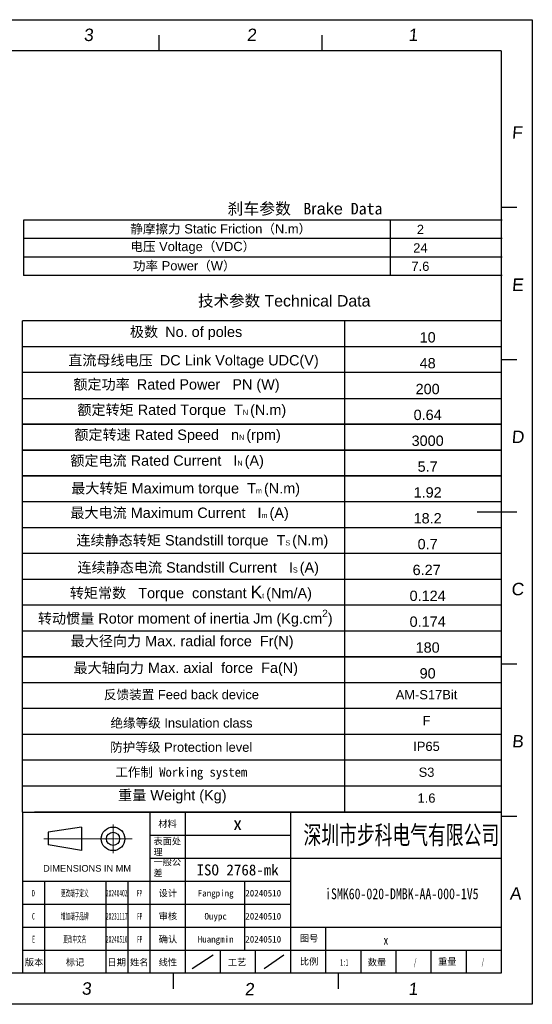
# Model space of a CAD drawing. Header units: millimetres. Extents: x 2798 to 3316, y 1544 to 1917.
# Tile 14 of 14: x 3122 to 3316, y 1544 to 1917. Entities that reach past the tile are written whole.
import ezdxf
from ezdxf.enums import TextEntityAlignment as Align

# ---------------------------------------------------------------- set-up
doc = ezdxf.new("R2010")
doc.units = ezdxf.units.MM
doc.linetypes.add('CENTER', pattern=[0.6, 0.375, -0.075, 0.075, -0.075])
for name, color, linetype in [('01_SOLID', 7, 'Continuous'), ('dimensoin', 7, 'Continuous'), ('RAHMEN025', 7, 'Continuous'), ('图框', 5, 'Continuous'), ('实线', 2, 'Continuous'), ('标注', 4, 'Continuous')]:
    doc.layers.add(name, color=color, linetype=linetype)
doc.layers.add('CENTER', color=1, linetype='CENTER', lineweight=5)
doc.styles.get("Standard").update_dxf_attribs({"font": 'arial_0.ttf'})
doc.styles.add('style1', font='SimSun.ttf', dxfattribs={"height": 5})

# ---------------------------------------------------------------- blocks, each defined once
blk = doc.blocks.new('biaozhuntukuang-08')
for p, q in [((3369.68, -4.99), (3369.68, -41.7)), ((3377.68, -4.99), (3377.68, -41.7)), ((3369.68, -10.24), (3401.68, -10.24)), ((3369.68, -15.48), (3401.68, -15.48)), ((3340.68, -20.73), (3345.68, -20.73)), ((3345.68, -20.73), (3345.68, -41.7)), ((3345.68, -20.73), (3401.68, -20.73)), ((3359.68, -20.73), (3359.68, -41.7)), ((3364.68, -20.73), (3364.68, -41.7)), ((3391.21, -20.73), (3391.21, -36.46)), ((3340.68, -25.97), (3345.68, -25.97)), ((3345.68, -25.97), (3401.68, -25.97)), ((3340.68, -31.21), (3401.68, -31.21)), ((3409.68, -31.21), (3409.68, -41.7)), ((3385.68, -36.46), (3385.68, -41.7)), ((3393.68, -36.46), (3393.68, -41.7)), ((3417.68, -36.46), (3417.68, -41.7)), ((3425.68, -36.46), (3425.68, -41.7)), ((3433.68, -36.46), (3433.68, -41.7)), ((3441.68, -36.46), (3441.68, -41.7))]:
    blk.add_line(p, q)
at = {"layer": 'CENTER'}
for p, q in [((3361.29, -7.84), (3361.29, -14.36)), ((3365.63, -11.1), (3345.56, -11.1))]:
    blk.add_line(p, q, dxfattribs=at)
at = {"layer": '图框'}
for p, q in [((3449.68, 168.32), (3152.68, 168.32)), ((3449.68, 168.32), (3449.68, -41.7)), ((3340.68, -4.99), (3340.68, -41.7)), ((3340.68, -4.99), (3449.68, -4.99)), ((3401.68, -4.99), (3401.68, -41.7)), ((3401.68, -15.48), (3449.68, -15.48)), ((3401.68, -31.21), (3449.68, -31.21)), ((3340.68, -36.46), (3345.68, -36.46)), ((3345.68, -36.46), (3401.68, -36.46)), ((3401.68, -36.46), (3449.68, -36.46)), ((3449.68, -41.7), (3152.68, -41.7))]:
    blk.add_line(p, q, dxfattribs=at)
at = {"layer": '实线'}
for p, q in [((3354.14, -8.41), (3346.51, -9.6)), ((3354.14, -8.41), (3354.14, -13.79)), ((3346.51, -9.6), (3346.51, -12.47)), ((3354.14, -13.79), (3346.51, -12.47))]:
    blk.add_line(p, q, dxfattribs=at)
for radius in [2.69, 1.5]:
    blk.add_circle((3361.29, -11.1), radius, dxfattribs=at)
at = {"layer": '标注', "color": 1}
for p, q in [((3145.61, 175.39), (3456.75, 175.39)), ((3456.75, 175.39), (3456.75, -48.77)), ((3371.72, 171.86), (3371.72, 168.32)), ((3408.85, 171.86), (3408.85, 168.32)), ((3453.22, 132.61), (3449.68, 132.61)), ((3453.22, 97.96), (3449.68, 97.96)), ((3453.22, 63.31), (3444.2, 63.31)), ((3453.22, 28.66), (3449.68, 28.66)), ((3453.22, -5.99), (3449.68, -5.99)), ((3374.96, -41.7), (3374.96, -45.24)), ((3412.55, -41.7), (3412.55, -45.24)), ((3456.75, -48.77), (3145.61, -48.77))]:
    blk.add_line(p, q, dxfattribs=at)
at = {"layer": '标注'}
for p, q in [((3379.28, -40.65), (3384.08, -37.51)), ((3395.66, -40.65), (3400.17, -37.51))]:
    blk.add_line(p, q, dxfattribs=at)
at = {"layer": 'RAHMEN025', "style": 'style1'}
blk.add_text('材料', height=1.5, dxfattribs=at).set_placement((3371.59, -8.44))
at = {"layer": 'RAHMEN025', "char_height": 1.5, "attachment_point": 1, "style": 'style1'}
for s, insert, width in [('表面处理{\\fArial|b0|i0|c0|p34;}', (3370.49, -10.88), 6.2824), ('一般公差', (3370.49, -15.64), 6.2824), ('{\\fArial|b0|i0|c0|p32;DIMENSIONS IN MM}', (3345.36, -17.07), 20.7228)]:
    blk.add_mtext(s, dxfattribs=dict(at, insert=insert, width=width))
at = {"layer": 'RAHMEN025', "style": 'style1', "flags": 4}
for tag, p in [('设计', (3373.77, -23.48)), ('设计人', (3384.66, -23.48)), ('设计日期', (3395.48, -23.48)), ('审核', (3373.77, -28.72)), ('审核人', (3384.66, -28.72)), ('审核日期', (3395.48, -28.72)), ('确认', (3373.77, -33.96)), ('确认人', (3384.66, -33.96)), ('确认日期', (3395.48, -33.96)), ('图号', (3405.93, -33.78)), ('比例', (3405.93, -39.03)), ('重量', (3437.39, -39.06)), ('版本', (3343.3, -39.21)), ('标记', (3352.64, -39.21)), ('日期', (3362.11, -39.21)), ('姓名', (3367.25, -39.21)), ('线性', (3373.77, -39.21)), ('工艺', (3389.51, -39.21)), ('数量', (3421.38, -39.21))]:
    blk.add_attdef(tag, text='', height=1.5, dxfattribs=at).set_placement(p, align=Align.MIDDLE_CENTER)
at = {"layer": 'RAHMEN025', "color": 5, "style": 'style1', "width": 0.8, "flags": 4}
blk.add_attdef('PARTNUMBER', text='', height=2.12, dxfattribs=at).set_placement((3423.42, -34.16), align=Align.MIDDLE_CENTER)
at = {"layer": '图框', "style": 'style1', "width": 0.5, "flags": 4}
for tag, p in [('MATERIAL', (3389.65, -7.62)), ('SURFACE', (3389.65, -12.97)), ('GENERAL-TOLERANCE', (3389.65, -18.18)), ('VERSION3', (3343.16, -23.48)), ('MARK3', (3352.56, -23.48)), ('DATE3', (3362.12, -23.48)), ('NAME3', (3367.31, -23.48)), ('VERSION2', (3343.16, -28.72)), ('MARK2', (3352.56, -28.72)), ('DATE2', (3362.12, -28.72)), ('NAME2', (3367.35, -28.72)), ('VERSION1', (3343.16, -33.96)), ('MARK1', (3352.56, -33.96)), ('DATE1', (3362.12, -33.96)), ('NAME1', (3367.35, -33.96)), ('SCALE', (3413.95, -39.21)), ('QUANTITY', (3430.07, -39.21)), ('WEIGHT', (3445.5, -39.08))]:
    blk.add_attdef(tag, text='', height=1.5, dxfattribs=at).set_placement(p, align=Align.MIDDLE_CENTER)
at = {"layer": '图框', "style": 'style1'}
for tag, width, p in [('深圳步进科技有限公司', 0.6, (3426.93, -10.11)), ('PARTNAME', 0.8, (3427.04, -23.57))]:
    blk.add_attdef(tag, text='', height=4.24, dxfattribs=dict(at, width=width)).set_placement(p, align=Align.MIDDLE)
at = {"layer": '标注', "color": 1, "oblique": 5}
for s, p in [('3', (3354.6, 170.53)), ('2', (3391.73, 170.53)), ('1', (3428.5, 170.53)), ('F', (3452.06, 148.3)), ('E', (3452.06, 113.65)), ('D', (3451.99, 79)), ('C', (3451.93, 44.35)), ('B', (3452.09, 9.7)), ('A', (3451.58, -24.95)), ('3', (3354.13, -46.59)), ('2', (3391.25, -46.74)), ('1', (3428.5, -46.68))]:
    blk.add_text(s, height=2.83, dxfattribs=at).set_placement(p)

msp = doc.modelspace()

# ---------------------------------------------------------------- linework, layer by layer
at = {"color": 1}
for p, q in [((3123.5, 1841.38), (3123.5, 1820.38)), ((3123.13, 1617), (3123.13, 1803.2)), ((3123.13, 1773.8), (3123.13, 1803.2))]:
    msp.add_line(p, q, dxfattribs=at)
at = {"layer": '01_SOLID', "color": 3}
msp.add_line((3245.28, 1617), (3245.28, 1803.2), dxfattribs=at)
at = {"layer": '01_SOLID', "color": 2}
for p, q in [((3123.13, 1773.8), (3304.65, 1773.8)), ((3123.13, 1764), (3304.65, 1764)), ((3123.13, 1754.2), (3304.65, 1754.2)), ((3123.13, 1744.4), (3304.65, 1744.4))]:
    msp.add_line(p, q, dxfattribs=at)
at = {"layer": 'dimensoin', "color": 2, "lineweight": 25}
for p, q in [((3305.03, 1841.38), (3123.5, 1841.38)), ((3262.62, 1834.38), (3262.62, 1841.38)), ((3305.03, 1834.38), (3123.5, 1834.38)), ((3262.62, 1827.38), (3262.62, 1834.38)), ((3305.03, 1827.38), (3123.5, 1827.38)), ((3305.03, 1827.38), (3178.62, 1827.38)), ((3262.62, 1820.38), (3262.62, 1827.38)), ((3305.03, 1820.38), (3123.5, 1820.38)), ((3305.03, 1820.38), (3178.62, 1820.38)), ((3305.03, 1820.38), (3178.62, 1820.38)), ((3305.03, 1820.38), (3178.62, 1820.38)), ((3304.65, 1803.2), (3123.13, 1803.2)), ((3304.65, 1793.4), (3123.13, 1793.4)), ((3304.65, 1783.6), (3123.13, 1783.6)), ((3304.65, 1764), (3123.13, 1764)), ((3304.65, 1764), (3123.13, 1764)), ((3304.65, 1764), (3123.13, 1764)), ((3304.65, 1764), (3123.13, 1764)), ((3304.65, 1764), (3123.13, 1764)), ((3304.65, 1764), (3123.13, 1764)), ((3304.65, 1764), (3123.13, 1764)), ((3304.65, 1754.2), (3123.13, 1754.2)), ((3304.65, 1754.2), (3123.13, 1754.2)), ((3304.65, 1754.2), (3123.13, 1754.2)), ((3304.65, 1754.2), (3123.13, 1754.2)), ((3304.65, 1744.4), (3123.13, 1744.4)), ((3304.65, 1744.4), (3123.13, 1744.4)), ((3304.65, 1734.6), (3123.13, 1734.6)), ((3304.65, 1724.8), (3123.13, 1724.8)), ((3304.65, 1715), (3123.13, 1715)), ((3304.65, 1705.2), (3123.13, 1705.2)), ((3304.65, 1705.2), (3123.13, 1705.2)), ((3304.65, 1695.4), (3123.13, 1695.4)), ((3304.65, 1685.6), (3123.13, 1685.6)), ((3304.65, 1675.8), (3123.13, 1675.8)), ((3304.65, 1675.8), (3123.13, 1675.8)), ((3304.65, 1675.8), (3123.13, 1675.8)), ((3123.13, 1675.8), (3304.65, 1675.8)), ((3123.13, 1675.8), (3304.65, 1675.8)), ((3304.65, 1675.8), (3123.13, 1675.8)), ((3304.65, 1666), (3123.13, 1666)), ((3304.65, 1666), (3123.13, 1666)), ((3304.65, 1656.2), (3123.13, 1656.2)), ((3304.65, 1656.2), (3123.13, 1656.2)), ((3304.65, 1656.2), (3123.13, 1656.2)), ((3304.65, 1656.2), (3123.13, 1656.2)), ((3304.65, 1656.2), (3123.13, 1656.2)), ((3304.65, 1656.2), (3123.13, 1656.2)), ((3304.65, 1656.2), (3123.13, 1656.2)), ((3304.65, 1656.2), (3123.13, 1656.2)), ((3304.65, 1646.4), (3123.13, 1646.4)), ((3304.65, 1636.6), (3123.13, 1636.6)), ((3304.65, 1636.6), (3123.13, 1636.6)), ((3304.65, 1636.6), (3123.13, 1636.6)), ((3304.65, 1636.6), (3123.13, 1636.6)), ((3304.65, 1636.6), (3123.13, 1636.6)), ((3304.65, 1636.6), (3123.13, 1636.6)), ((3304.65, 1636.6), (3123.13, 1636.6)), ((3304.65, 1636.6), (3123.13, 1636.6)), ((3304.65, 1626.8), (3123.13, 1626.8)), ((3304.65, 1617), (3127.68, 1617))]:
    msp.add_line(p, q, dxfattribs=at)

# ---------------------------------------------------------------- block references
at = {"layer": '标注'}
ref = msp.add_blockref('biaozhuntukuang-08', (-2440.34, 1625.31), dxfattribs=dict(at, xscale=1.665369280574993, yscale=1.665369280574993, zscale=1.665369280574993))
ref.add_attrib('PARTNAME', 'iSMK60-020-DMBK-AA-000-1V5', dxfattribs={"layer": '图框', "height": 4.112, "style": 'style1', "width": 0.8}).set_placement((3266.95, 1586.07), align=Align.MIDDLE)
ref.add_attrib('比例', '比例', dxfattribs={"layer": 'RAHMEN025', "height": 2.498, "style": 'style1'}).set_placement((3231.79, 1560.32), align=Align.MIDDLE_CENTER)
ref.add_attrib('图号', '图号', dxfattribs={"layer": 'RAHMEN025', "height": 2.498, "style": 'style1'}).set_placement((3231.79, 1569.06), align=Align.MIDDLE_CENTER)
ref.add_attrib('VERSION1', 'E', dxfattribs={"layer": '图框', "height": 2.66, "style": 'style1', "width": 0.5}).set_placement((3127.26, 1568.75), align=Align.MIDDLE_CENTER)
ref.add_attrib('版本', '版本', dxfattribs={"layer": 'RAHMEN025', "height": 2.498, "style": 'style1'}).set_placement((3127.48, 1560.02), align=Align.MIDDLE_CENTER)
ref.add_attrib('NAME1', 'FP', dxfattribs={"layer": '图框', "height": 2.498, "style": 'style1', "width": 0.5}).set_placement((3167.54, 1568.75), align=Align.MIDDLE_CENTER)
ref.add_attrib('DATE1', '20240510', dxfattribs={"layer": '图框', "height": 2.498, "style": 'style1', "width": 0.5}).set_placement((3158.83, 1568.75), align=Align.MIDDLE_CENTER)
ref.add_attrib('日期', '日期', dxfattribs={"layer": 'RAHMEN025', "height": 2.498, "style": 'style1'}).set_placement((3158.81, 1560.02), align=Align.MIDDLE_CENTER)
ref.add_attrib('确认', '确认', dxfattribs={"layer": 'RAHMEN025', "height": 2.498, "style": 'style1'}).set_placement((3178.23, 1568.75), align=Align.MIDDLE_CENTER)
ref.add_attrib('PARTNUMBER', 'x', dxfattribs={"layer": 'RAHMEN025', "color": 5, "height": 3.53, "style": 'style1', "width": 0.8}).set_placement((3260.91, 1568.42), align=Align.MIDDLE_CENTER)
ref.add_attrib('数量', '数量', dxfattribs={"layer": 'RAHMEN025', "height": 2.498, "style": 'style1'}).set_placement((3257.52, 1560.02), align=Align.MIDDLE_CENTER)
ref.add_attrib('QUANTITY', '/', dxfattribs={"layer": '图框', "height": 2.5, "style": 'style1', "width": 0.5}).set_placement((3271.99, 1560.02), align=Align.MIDDLE_CENTER)
ref.add_attrib('深圳步进科技有限公司', '深圳市步科电气有限公司', dxfattribs={"layer": '图框', "height": 7.0659, "style": 'style1', "width": 0.7}).set_placement((3266.77, 1608.48), align=Align.MIDDLE)
ref.add_attrib('MARK1', '更改中文名', dxfattribs={"layer": '图框', "height": 2.498, "style": 'style1', "width": 0.5}).set_placement((3142.92, 1568.75), align=Align.MIDDLE_CENTER)
ref.add_attrib('标记', '标记', dxfattribs={"layer": 'RAHMEN025', "height": 2.498, "style": 'style1'}).set_placement((3143.04, 1560.02), align=Align.MIDDLE_CENTER)
ref.add_attrib('姓名', '姓名', dxfattribs={"layer": 'RAHMEN025', "height": 2.498, "style": 'style1'}).set_placement((3167.37, 1560.02), align=Align.MIDDLE_CENTER)
ref.add_attrib('审核', '审核', dxfattribs={"layer": 'RAHMEN025', "height": 2.498, "style": 'style1'}).set_placement((3178.23, 1577.48), align=Align.MIDDLE_CENTER)
ref.add_attrib('设计', '设计', dxfattribs={"layer": 'RAHMEN025', "height": 2.498, "style": 'style1'}).set_placement((3178.23, 1586.22), align=Align.MIDDLE_CENTER)
ref.add_attrib('确认人', 'Huangmin', dxfattribs={"layer": 'RAHMEN025', "height": 2.498, "style": 'style1'}).set_placement((3196.36, 1568.75), align=Align.MIDDLE_CENTER)
ref.add_attrib('审核人', 'Ouypc', dxfattribs={"layer": 'RAHMEN025', "height": 2.498, "style": 'style1'}).set_placement((3196.36, 1577.48), align=Align.MIDDLE_CENTER)
ref.add_attrib('VERSION2', 'C', dxfattribs={"layer": '图框', "height": 2.5, "style": 'style1', "width": 0.5}).set_placement((3127.26, 1577.48), align=Align.MIDDLE_CENTER)
ref.add_attrib('NAME2', 'FP', dxfattribs={"layer": '图框', "height": 2.498, "style": 'style1', "width": 0.5}).set_placement((3167.54, 1577.48), align=Align.MIDDLE_CENTER)
ref.add_attrib('DATE2', '20231117', dxfattribs={"layer": '图框', "height": 2.498, "style": 'style1', "width": 0.5}).set_placement((3158.83, 1577.48), align=Align.MIDDLE_CENTER)
ref.add_attrib('MARK2', '增加端子品牌', dxfattribs={"layer": '图框', "height": 2.498, "style": 'style1', "width": 0.5}).set_placement((3142.92, 1577.48), align=Align.MIDDLE_CENTER)
ref.add_attrib('VERSION3', 'D', dxfattribs={"layer": '图框', "height": 2.5, "style": 'style1', "width": 0.5}).set_placement((3127.26, 1586.22), align=Align.MIDDLE_CENTER)
ref.add_attrib('NAME3', 'FP', dxfattribs={"layer": '图框', "height": 2.498, "style": 'style1', "width": 0.5}).set_placement((3167.47, 1586.22), align=Align.MIDDLE_CENTER)
ref.add_attrib('DATE3', '20240402', dxfattribs={"layer": '图框', "height": 2.498, "style": 'style1', "width": 0.5}).set_placement((3158.83, 1586.22), align=Align.MIDDLE_CENTER)
ref.add_attrib('MARK3', '更改端子定义', dxfattribs={"layer": '图框', "height": 2.498, "style": 'style1', "width": 0.5}).set_placement((3142.92, 1586.22), align=Align.MIDDLE_CENTER)
ref.add_attrib('MATERIAL', 'x', dxfattribs={"layer": '图框', "height": 5, "style": 'style1'}).set_placement((3204.68, 1612.63), align=Align.MIDDLE_CENTER)
ref.add_attrib('GENERAL-TOLERANCE', 'ISO 2768-mk', dxfattribs={"layer": '图框', "height": 4.1634, "style": 'style1'}).set_placement((3204.68, 1595.04), align=Align.MIDDLE_CENTER)
ref.add_attrib('工艺', '工艺', dxfattribs={"layer": 'RAHMEN025', "height": 2.498, "style": 'style1'}).set_placement((3204.45, 1560.02), align=Align.MIDDLE_CENTER)
ref.add_attrib('确认日期', '20240510', dxfattribs={"layer": 'RAHMEN025', "height": 2.498, "style": 'style1'}).set_placement((3214.39, 1568.75), align=Align.MIDDLE_CENTER)
ref.add_attrib('审核日期', '20240510', dxfattribs={"layer": 'RAHMEN025', "height": 2.498, "style": 'style1'}).set_placement((3214.39, 1577.48), align=Align.MIDDLE_CENTER)
ref.add_attrib('SCALE', '1:1', dxfattribs={"layer": '图框', "height": 2.498, "style": 'style1', "width": 0.5}).set_placement((3245.15, 1560.02), align=Align.MIDDLE_CENTER)
ref.add_attrib('重量', '重量', dxfattribs={"layer": 'RAHMEN025', "height": 2.498, "style": 'style1'}).set_placement((3284.18, 1560.27), align=Align.MIDDLE_CENTER)
ref.add_attrib('WEIGHT', '/', dxfattribs={"layer": '图框', "height": 2.5, "style": 'style1', "width": 0.5}).set_placement((3297.69, 1560.23), align=Align.MIDDLE_CENTER)
ref.add_attrib('设计人', 'Fangping', dxfattribs={"layer": 'RAHMEN025', "height": 2.498, "style": 'style1'}).set_placement((3196.36, 1586.22), align=Align.MIDDLE_CENTER)
ref.add_attrib('设计日期', '20240510', dxfattribs={"layer": 'RAHMEN025', "height": 2.498, "style": 'style1'}).set_placement((3214.39, 1586.22), align=Align.MIDDLE_CENTER)
ref.add_attrib('线性', '线性', dxfattribs={"layer": 'RAHMEN025', "height": 2.498, "style": 'style1'}).set_placement((3178.23, 1560.02), align=Align.MIDDLE_CENTER)

# ---------------------------------------------------------------- texts
at = {"layer": '01_SOLID', "color": 3, "attachment_point": 5}
for s, insert, char_height, width in [(' 刹车参数 {\\fSimSun|b1|i0|c134|p2; B}rake{\\fSimSun|b1|i0|c134|p2; Data}', (3229.37, 1845.5), 4.41, 101.43), ('静摩擦力 Static Friction（N.m）', (3198.28, 1837.88), 3.5, 80.5), ('2', (3274, 1837.88), 3.5, 80.5), ('电压 Voltage（VDC）', (3187.68, 1830.88), 3.5, 80.5), ('24', (3274, 1830.88), 3.5, 80.5), ('功率 Power（W）', (3184.44, 1823.88), 3.5, 80.5), ('7.6', (3274, 1823.88), 3.5, 80.5), ('{\\fSimSun|b0|i0|c134|p2;极数 }No. of poles', (3185.14, 1798.47), 3.92, 195.7861), ('10', (3276.74, 1796.94), 3.92, 195.7861), ('{\\fSimSun|b0|i0|c134|p2;直流母线电压 }DC Link Voltage UDC(V)', (3187.94, 1787.69), 3.92, 276.8522), ('48', (3276.74, 1787.14), 3.92, 195.7861), ('{\\fSimSun|b0|i0|c134|p2;额定功率 }Rated Power   PN (W)', (3181.51, 1778.54), 3.92, 195.7861), ('200', (3276.74, 1777.34), 3.92, 195.7861), ('额定转矩 Rated Torque  T{\\H0.5x;N }(N.m)', (3183.5, 1768.9), 3.92, 195.7861), ('0.64', (3276.74, 1767.54), 3.92, 195.7861), ('额定转速 Rated Speed   n{\\H0.5x;N }(rpm)', (3181.91, 1759.45), 3.92, 195.7861), ('3000', (3276.74, 1757.74), 3.92, 195.7861), ('额定电流 Rated Current   I{\\H0.5x;N }(A)', (3177.94, 1749.65), 3.92, 195.7861), ('5.7', (3276.74, 1747.94), 3.92, 195.7861), ('最大转矩 Maximum torque  T{\\H0.5x;m }(N.m)', (3184.96, 1739.15), 3.92, 195.7861), ('1.92', (3276.74, 1738.14), 3.92, 195.7861), ('最大电流 Maximum Current   I{\\H0.5x;m }(A)', (3182.66, 1729.87), 3.92, 195.7861), ('18.2', (3276.74, 1728.34), 3.92, 195.7861), ('连续静态转矩 Standstill torque  T{\\H0.5002x;S \\H1.999x;(N.m)}', (3191.3, 1719.44), 3.92, 195.7861), ('0.7', (3276.74, 1718.54), 3.92, 195.7861), ('连续静态电流 Standstill Current   I{\\H0.5002x;S\\H0.9996x; }(A)', (3189.74, 1709.14), 3.92, 195.7861), ('6.27', (3276.37, 1708.76), 3.92, 195.7861), ('转矩常数   Torque  constant {\\H1.2x;K\\H0.4167x;t \\H2x;(Nm/A)}', (3186.96, 1699.83), 3.92, 195.7861), ('0.124', (3276.74, 1698.94), 3.92, 195.7861), ('\\A1;转动惯量 Rotor moment of inertia Jm (Kg.cm{\\H0.7x;\\S2^  ;\\H1.429x;)}', (3184.83, 1690.4), 3.92, 195.7861), ('0.174', (3276.74, 1689.14), 3.92, 195.7861), ('最大径向力 Max. radial force  Fr(N)', (3183.62, 1681.23), 3.92, 195.7861), ('180', (3276.74, 1679.34), 3.92, 195.7861), ('最大轴向力 Max. axial  force  Fa(N)', (3185.01, 1671.07), 3.92, 195.7861), ('90', (3276.74, 1669.54), 3.92, 195.7861), ('反馈装置 Feed back device', (3183.38, 1661.3), 3.5, 80.5), ('AM-S17Bit', (3276.31, 1661.46), 3.5, 80.5), ('F', (3276.31, 1651.66), 3.5, 80.5), ('绝缘等级 Insulation class', (3183.38, 1650.56), 3.5, 80.5), ('防护等级 Protection level', (3183.29, 1641.37), 3.5, 80.5), ('IP65', (3276.31, 1641.86), 3.5, 80.5), ('{\\f宋体|b0|i0|c134|p2;工作制 \\fSimSun|b0|i0|c134|p2;Working system}', (3183.29, 1631.57), 3.5, 80.5), ('S3', (3276.31, 1632.06), 3.5, 80.5), ('重量 Weight (Kg)', (3179.92, 1622.78), 3.92, 195.7861), ('1.6', (3276.31, 1622.26), 3.5, 80.5)]:
    msp.add_mtext(s, dxfattribs=dict(at, insert=insert, char_height=char_height, width=width))
at = {"layer": '01_SOLID', "insert": (3222.36, 1810.57), "char_height": 4.312, "width": 172.48, "attachment_point": 5}
msp.add_mtext('{\\C3;技术参数 Technical Data}', dxfattribs=at)

doc.saveas('drawing.dxf')
